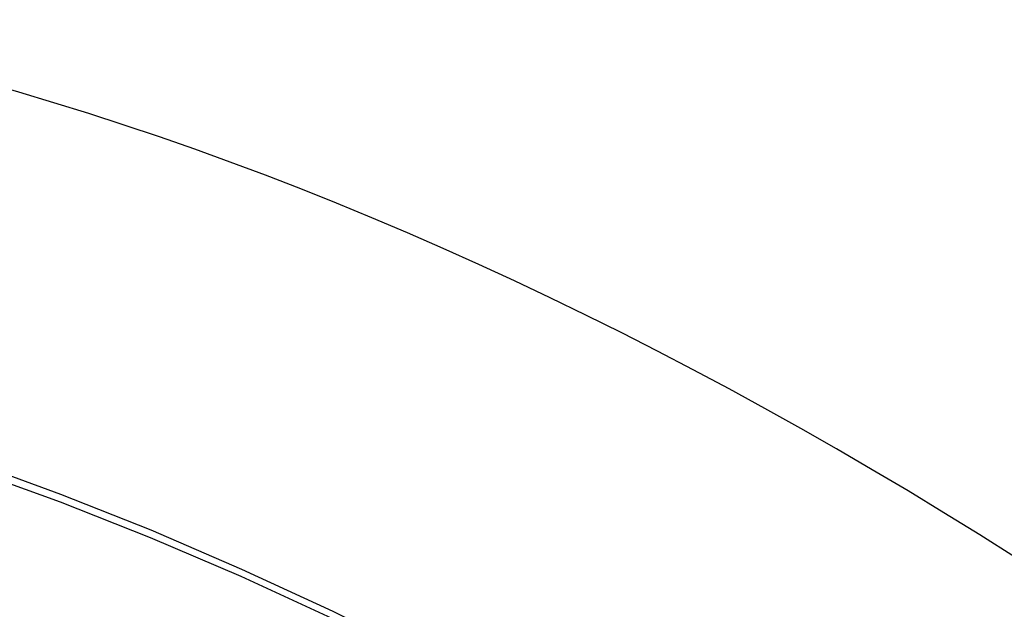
# Model space of a CAD drawing. Header units: inches. Extents: x 11 to 342, y 26 to 169.
# Tile 172 of 218: x 339.786 to 340.05, y 121.176 to 121.334. Entities that reach past the tile are written whole.
import ezdxf

# ---------------------------------------------------------------- set-up
doc = ezdxf.new("R2010")
doc.units = ezdxf.units.IN
doc.header["$MEASUREMENT"] = 0
doc.layers.add('Visible Edges(ANSI)', color=7, linetype='Continuous', lineweight=25)
doc.layers.add('Visible Tangent Edges(ANSI)', color=7, linetype='Continuous', lineweight=25)

msp = doc.modelspace()

# ---------------------------------------------------------------- linework, layer by layer
at = {"layer": 'Visible Edges(ANSI)'}
msp.add_ellipse((340.00527, 120.15666), major_axis=(-0.64835, 1.12588), ratio=0.578093, start_param=5.16346, end_param=5.835982, dxfattribs=at)
at = {"layer": 'Visible Tangent Edges(ANSI)', "flags": 128}
for points in [[(340.06655, 121.05596), (340.04205, 121.07361), (340.01749, 121.0905), (339.99292, 121.10661), (339.96835, 121.12192), (339.9438, 121.13644), (339.91925, 121.15016), (339.89472, 121.16309), (339.87021, 121.17522), (339.84577, 121.18652), (339.82142, 121.197), (339.79718, 121.20663), (339.77306, 121.21541), (339.74908, 121.22334), (339.72525, 121.23042), (339.7016, 121.23663), (339.67813, 121.24197), (339.65487, 121.24643)], [(339.65506, 121.24381), (339.67824, 121.23944), (339.70164, 121.23421), (339.72523, 121.2281), (339.749, 121.22112), (339.77293, 121.21328), (339.79699, 121.20459), (339.82117, 121.19505), (339.84547, 121.18465), (339.86986, 121.17342), (339.8943, 121.16135), (339.91878, 121.14847), (339.94327, 121.13479), (339.96776, 121.1203), (339.99226, 121.10501), (340.01676, 121.08892), (340.04124, 121.07204), (340.06566, 121.05439)]]:
    msp.add_lwpolyline(points, dxfattribs=at)

doc.saveas('drawing.dxf')
